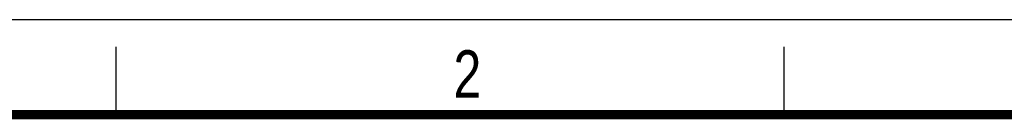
# Model space of a CAD drawing. Header units: millimetres. Extents: x 0 to 210, y 0 to 297.
# Tile 16 of 17: x 49 to 121, y 290 to 297. Entities that reach past the tile are written whole.
import ezdxf

# ---------------------------------------------------------------- set-up
doc = ezdxf.new("R2010")
doc.units = ezdxf.units.MM
doc.header["$LTSCALE"] = 19.36
doc.layers.get('0').update_dxf_attribs({"linetype": 'CONTINUOUS'})
doc.styles.add('TEXTSTYLE_2', font='txt', dxfattribs={"width": 0.75})

msp = doc.modelspace()

# ---------------------------------------------------------------- linework, layer by layer
at = {"color": 2, "linetype": 'CONTINUOUS'}
for p, q in [((0, 297), (210, 297)), ((56, 290), (56, 295)), ((105, 290), (105, 295))]:
    msp.add_line(p, q, dxfattribs=at)
at = {"color": 7, "linetype": 'CONTINUOUS', "const_width": 0.7}
msp.add_lwpolyline([(7, 290), (203, 290)], dxfattribs=at)

# ---------------------------------------------------------------- texts
at = {"color": 5, "linetype": 'CONTINUOUS', "style": 'TEXTSTYLE_2', "width": 0.785714}
msp.add_text('2', height=3.5, dxfattribs=at).set_placement((80.73138, 291.23958))

doc.saveas('drawing.dxf')
